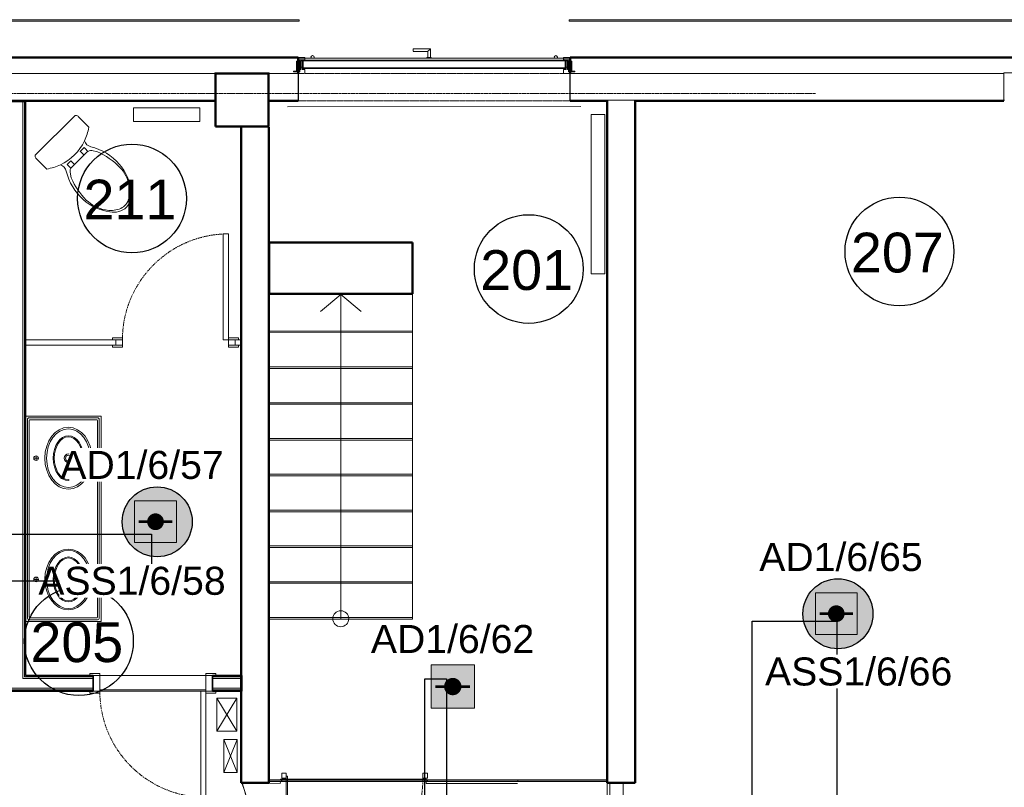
# Model space of a CAD drawing. Header units: millimetres. Extents: x -197461 to 862495, y -970068 to 63888.
# Tile 79 of 205: x -90476 to -83053, y -567337 to -561548. Entities that reach past the tile are written whole.
import ezdxf

# ---------------------------------------------------------------- set-up
doc = ezdxf.new("R2010")
doc.units = ezdxf.units.MM
for name, pattern in [('CENTER', [50.8, 31.75, -6.35, 6.35, -6.35]), ('Grid Line', [22.225, 12.7, -3.175, 3.175, -3.175]), ('Overhead', [3.96875, 2.38125, -1.5875])]:
    doc.linetypes.add(name, pattern=pattern)
doc.layers.get('0').update_dxf_attribs({"linetype": 'CONTINUOUS'})
for name, color, linetype, lineweight in [('A-AREA', 32, 'CONTINUOUS', 5), ('A-AREA-IDEN', 252, 'CONTINUOUS', 25), ('A-DETL-GENF', 92, 'CONTINUOUS', 5), ('A-DETL-MEDM', 33, 'CONTINUOUS', 25), ('A-DETL-THIN', 151, 'CONTINUOUS', 5), ('A-Door', 252, 'CONTINUOUS', 0), ('A-FLOR', 192, 'CONTINUOUS', 5), ('A-Glaz-Curt', 4, 'CONTINUOUS', 0), ('A-MASS', 70, 'CONTINUOUS', 5), ('A-Wall', 252, 'CONTINUOUS', 0), ('G-IMPT', 8, 'CONTINUOUS', 5), ('I-WALL', 2, 'CONTINUOUS', 18), ('M-EQPM', 50, 'CONTINUOUS', 5), ('M-HVAC-DUCT-ANNO', 70, 'CONTINUOUS', 5), ('P-SANR-FIXT', 253, 'CONTINUOUS', 5), ('S-Cols', 52, 'CONTINUOUS', 0), ('S-GRID', 1, 'CONTINUOUS', 9)]:
    doc.layers.add(name, color=color, linetype=linetype, lineweight=lineweight)
doc.layers.add('UAS', color=240, linetype='CONTINUOUS')
doc.styles.add('ARIAL', font='arialbd.ttf')
doc.styles.add('Arial_3', font='arial.ttf', dxfattribs={"height": 300})

# ---------------------------------------------------------------- blocks, each defined once
blk = doc.blocks.new('PBL_BIOR_pilndurvis - BIOR 1000 x 2100mm BIOR 1000 x 2100mm wc-4004859-Otrā stāva plāns uz atzīmes 3_400')
at = {"layer": 'A-Door'}
for p, q in [((-475, 60), (-475, 75)), ((-475, 75), (-400, 75)), ((-400, 75), (-400, 60)), ((400, 60), (400, 75)), ((400, 75), (475, 75)), ((475, 75), (475, 60)), ((-400, 60), (-450, 60)), ((-450, 60), (-400, 60)), ((-400, 60), (-400, -60)), ((450, 60), (400, 60)), ((400, -60), (400, 60)), ((400, 60), (450, 60)), ((-475, -75), (-475, -60)), ((-450, -60), (-400, -60)), ((-400, -60), (-450, -60)), ((-400, -60), (-400, -75)), ((360, -60), (360, -860)), ((400, -60), (360, -60)), ((400, -60), (400, -860)), ((400, -75), (400, -60)), ((400, -60), (450, -60)), ((450, -60), (400, -60)), ((475, -60), (475, -75)), ((-400, -75), (-475, -75)), ((475, -75), (400, -75)), ((400, -860), (360, -860))]:
    blk.add_line(p, q, dxfattribs=at)
at = {"layer": 'A-Door', "color": 250, "linetype": 'CENTER', "lineweight": 5}
blk.add_line((400, -60), (400, -860), dxfattribs=at)
blk.add_arc((400, -60), 800, 180, 270, dxfattribs=at)
blk = doc.blocks.new('PBL_BIOR_stiklotas_GEZE_02 - BIOR 1000 x 2100mm BIOR 1000 x 2100mm stiklojumā KĀPŅU TELPA-4009176-Otrā stāva plāns uz atzīmes 3_400')
at = {"layer": 'A-Door'}
for p, q in [((505, 5), (505, 1035)), ((515, 1035), (505, 1035)), ((515, 5), (515, 1035)), ((-515, 18), (-550, 18)), ((-550, 18), (-550, -18)), ((-515, -18), (-515, 18)), ((515, 5), (505, 5)), ((550, 18), (515, 18)), ((515, 18), (515, -18)), ((550, -18), (550, 18)), ((-550, -18), (-515, -18)), ((515, -18), (550, -18))]:
    blk.add_line(p, q, dxfattribs=at)
at = {"layer": 'A-Door', "color": 250, "linetype": 'CENTER', "lineweight": 5}
blk.add_line((515, 5), (515, 1035), dxfattribs=at)
blk.add_arc((515, 5), 1030, 90, 180, dxfattribs=at)
blk = doc.blocks.new('Toilet-Comfort_Height-Kohler-Cimarron-K_3589 - Not A Type - Load Type Catalog-1804652-Otrā stāva plāns uz atzīmes 3_400')
at = {"layer": 'P-SANR-FIXT'}
for p, q in [((211.9, 4.3), (-212, 4.3)), ((-223.8, -14.4), (-223.8, -130.8)), ((223.8, -130.8), (223.8, -15)), ((-89.9, -255.5), (-89.9, -214.7)), ((-89.9, -214.7), (-49.7, -214.7)), ((-49.7, -214.7), (-49.7, -253.8)), ((49.6, -214.7), (90, -214.7)), ((-116.1, -272), (-140, -309)), ((-80, -253.8), (80, -253.8)), ((116.1, -272), (140, -309))]:
    blk.add_line(p, q, dxfattribs=at)
for centre, radius, start, end in [((-196.8, -18.3), 27.3, 123.73949, 171.78272), ((196.8, -18.3), 27.3, 7.04362, 56.26051), ((0, 185.4), 387.4, 234.70308, 250.86242), ((0, 185.4), 387.4, 289.13758, 305.29692), ((-191.9, -209.7), 71.2, 329.10455, 24.19763), ((0, 183.9), 386, 250.78935, 289.21065), ((10066.3, -213.8), 10016.7, 180.0049, 180.22853), ((-7904.8, -229.1), 7994.8, 359.81155, 0.10344), ((191.9, -209.7), 71.2, 155.80237, 210.89545), ((234.8, -465.1), 426.1, 149.10455, 183.34437), ((-78.9, -301), 47.2, 91.42541, 142.11034), ((78.9, -301), 47.2, 37.88966, 88.57459), ((-234.8, -465.1), 426.1, 356.65563, 30.89545), ((387.8, -510.3), 564.9, 159.12366, 179.69192), ((-387.8, -510.3), 564.9, 0.30808, 20.87634), ((174.3, -468.6), 365.5, 183.34437, 218.1118), ((105.1, -500.6), 282.3, 181.34651, 214.74947), ((-174.3, -468.6), 365.5, 321.8882, 356.65563), ((-105.1, -500.6), 282.3, 325.25053, 358.65349), ((48.7, -539.7), 213.6, 214.74947, 243.15323), ((-48.7, -539.7), 213.6, 296.84677, 325.25053), ((0, -626), 132.2, 211.03884, 328.96116), ((-0.8, -637.6), 103.9, 243.15323, 270.46835), ((0.8, -637.6), 103.9, 269.53165, 296.84677)]:
    blk.add_arc(centre, radius, start, end, dxfattribs=at)
blk = doc.blocks.new('788507_788512_ventil compact cv22 h_ 500mm - wysokość 500mm-2257255-Otrā stāva plāns uz atzīmes 3_400')
at = {"layer": 'M-EQPM', "color": 252}
for p, q in [((0, 0), (1200, 0)), ((0, 0), (0, -102)), ((1200, 0), (1200, -102)), ((1200, -102), (0, -102))]:
    blk.add_line(p, q, dxfattribs=at)
blk = doc.blocks.new('788507_788512_ventil compact cv22 h_ 500mm - wysokość 500mm-2149061-Otrā stāva plāns uz atzīmes 3_400')
at = {"layer": 'M-EQPM', "color": 252}
for p, q in [((0, 0), (500, 0)), ((0, 0), (0, -102)), ((500, 0), (500, -102)), ((500, -102), (0, -102))]:
    blk.add_line(p, q, dxfattribs=at)
blk = doc.blocks.new('PBL_BIOR_pilndurvis - BIOR 1000 x 2100mm BIOR 1000 x 2100mm wc-4004868-Otrā stāva plāns uz atzīmes 3_400')
at = {"layer": 'A-Door'}
for p, q in [((360, 20), (360, 820)), ((400, 820), (360, 820)), ((400, 20), (400, 820)), ((-400, 35), (-475, 35)), ((-475, 35), (-475, 20)), ((-450, 20), (-400, 20)), ((-400, 20), (-450, 20)), ((-400, 20), (-400, 35)), ((-400, -20), (-400, 20)), ((400, 20), (360, 20)), ((475, 35), (400, 35)), ((400, 35), (400, 20)), ((400, 20), (450, 20)), ((450, 20), (400, 20)), ((400, 20), (400, -20)), ((475, 20), (475, 35)), ((-475, -20), (-475, -35)), ((-475, -35), (-400, -35)), ((-400, -20), (-450, -20)), ((-450, -20), (-400, -20)), ((-400, -35), (-400, -20)), ((450, -20), (400, -20)), ((400, -20), (400, -35)), ((400, -20), (450, -20)), ((400, -35), (475, -35)), ((475, -35), (475, -20))]:
    blk.add_line(p, q, dxfattribs=at)
at = {"layer": 'A-Door', "color": 250, "linetype": 'CENTER', "lineweight": 5}
blk.add_line((400, 20), (400, 820), dxfattribs=at)
blk.add_arc((400, 20), 800, 90, 180, dxfattribs=at)
blk = doc.blocks.new('Sink-Vanity_Top-Kohler-Ceramic_Impressions-Oval_K2898X - Biscuit-1822671-Otrā stāva plāns uz atzīmes 3_400')
at = {"layer": 'P-SANR-FIXT'}
for p, q in [((-774.7, 0), (-774.7, -568.325)), ((-761.6444, -541.0962), (-761.6444, -27.2288)), ((-747.4712, -13.0556), (747.4712, -13.0556)), ((-747.4712, -535.559), (-747.4712, -32.766)), ((-741.934, -27.2288), (741.934, -27.2288)), ((-457.2, -61.214), (-457.2, -96.266)), ((-457.2, -61.214), (-457.2, -96.266)), ((-457.2, -61.214), (-457.2, -96.266)), ((457.2, -61.214), (457.2, -96.266)), ((457.2, -61.214), (457.2, -96.266)), ((457.2, -61.214), (457.2, -96.266)), ((747.4712, -32.766), (747.4712, -535.559)), ((761.6444, -27.2288), (761.6444, -541.0962)), ((774.7, -568.325), (774.7, 0)), ((-474.726, -78.74), (-439.674, -78.74)), ((-474.726, -78.74), (-439.674, -78.74)), ((-474.726, -78.74), (-439.674, -78.74)), ((439.674, -78.74), (474.726, -78.74)), ((439.674, -78.74), (474.726, -78.74)), ((439.674, -78.74), (474.726, -78.74)), ((-774.7, -568.325), (774.7, -568.325)), ((747.4712, -555.2694), (-747.4712, -555.2694)), ((741.934, -541.0962), (-741.934, -541.0962))]:
    blk.add_line(p, q, dxfattribs=at)
for centre in [(-457.2, -322.2625), (457.2, -322.2625)]:
    blk.add_circle(centre, 31.75, dxfattribs=at)
for centre, radius, start, end in [((-747.4712, -27.2288), 14.1732, 90, 180), ((-741.934, -32.766), 5.5372, 90, 180), ((-457.2, -78.74), 17.526, 0, 180), ((457.2, -78.74), 17.526, 0, 180), ((741.934, -32.766), 5.5372, 0, 90), ((747.4712, -27.2288), 14.1732, 360, 90), ((-457.2, -78.74), 17.526, 180, 0), ((457.2, -78.74), 17.526, 180, 0), ((-457.2, -322.2625), 22.225, 0, 180), ((-457.2, -322.2625), 22.225, 180, 360), ((457.2, -322.2625), 22.225, 0, 180), ((457.2, -322.2625), 22.225, 180, 360), ((-747.4712, -541.0962), 14.1732, 180, 270), ((-741.934, -535.559), 5.5372, 180, 270), ((741.934, -535.559), 5.5372, 270, 0), ((747.4712, -541.0962), 14.1732, 270, 360)]:
    blk.add_arc(centre, radius, start, end, dxfattribs=at)
for centre, major_axis, ratio in [((-457.2, -322.2625), (228.7587, 0), 0.777238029), ((457.2, -322.2625), (233.2037, 0), 0.762423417), ((-457.2, -322.2625), (-220.1227, 0), 0.748305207), ((-457.2, -322.2625), (-169.3227, 0), 0.67279205), ((-457.2, -322.2625), (-161.7027, 0), 0.657372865), ((457.2, -322.2625), (-220.1227, 0), 0.748305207), ((457.2, -322.2625), (-169.3227, 0), 0.67279205), ((457.2, -322.2625), (-161.7027, 0), 0.657372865)]:
    blk.add_ellipse(centre, major_axis=major_axis, ratio=ratio, dxfattribs=at)
blk = doc.blocks.new('Door-Opening - 2050x9100-3382743-Otrā stāva plāns uz atzīmes 3_400')
at = {"layer": 'A-DETL-GENF', "linetype": 'Overhead'}
for p, q in [((1016.8, 102.5), (-1033.2, 102.5)), ((-1033.2, -102.5), (1016.8, -102.5))]:
    blk.add_line(p, q, dxfattribs=at)
at = {"layer": 'A-DETL-MEDM'}
for p, q in [((-1033.2, 102.5), (-1033.2, -102.5)), ((1016.8, -102.5), (1016.8, 102.5))]:
    blk.add_line(p, q, dxfattribs=at)
blk = doc.blocks.new('SchueCal_CurtainWall_3407749 - CurtainWall_3407749-3446966-Otrā stāva plāns uz atzīmes 3_400')
at = {"layer": 'A-Glaz-Curt', "lineweight": 18}
for p, q in [((-1025, 175), (-1025, 155)), ((-975, 175), (-1025, 175)), ((-1025, 155), (-975, 155)), ((-976.5, 164.9), (-1023.5, 164.9)), ((-1023.5, 164.9), (-1023.5, 155)), ((-1023.5, 155), (-976.5, 155)), ((-995, 149.7), (-1005, 149.7)), ((-1005, 149.7), (-1005, 101)), ((-995, 101), (-995, 149.7)), ((-988, 150), (-988, 98)), ((988, 150), (-988, 150)), ((-976.5, 155), (-976.5, 164.9)), ((-975, 155), (-975, 175)), ((975, 175), (975, 155)), ((1025, 175), (975, 175)), ((975, 155), (1025, 155)), ((1023.5, 164.9), (976.5, 164.9)), ((976.5, 164.9), (976.5, 155)), ((976.5, 155), (1023.5, 155)), ((988, 98), (988, 150)), ((1005, 149.7), (995, 149.7)), ((995, 149.7), (995, 101)), ((1005, 101), (1005, 149.7)), ((1023.5, 155), (1023.5, 164.9)), ((1025, 155), (1025, 175)), ((-1012, 146), (-1037, 146)), ((-1037, 146), (-1037, 72)), ((-1025, 91), (-1025, 83)), ((-1012.6, 91), (-1025, 91)), ((-1005, 85), (-1025, 85)), ((-1025, 85), (-1025, 53.9)), ((-1025, 83), (-1012.6, 83)), ((-1012.6, 83), (-1012.6, 91)), ((-1012, 66), (-1012, 146)), ((-995, 101), (-1005, 101)), ((-1005, 101), (-1005, 85)), ((-1005, 101), (-995, 101)), ((-995, 85), (-995, 101)), ((-975, 85), (-995, 85)), ((-988, 98), (988, 98)), ((-975, 53.9), (-975, 85)), ((995, 85), (975, 85)), ((975, 85), (975, 53.9)), ((1005, 101), (995, 101)), ((995, 101), (995, 85)), ((995, 101), (1005, 101)), ((1005, 85), (1005, 101)), ((1025, 85), (1005, 85)), ((1037, 146), (1012, 146)), ((1012, 146), (1012, 66)), ((1025, 91), (1012.6, 91)), ((1012.6, 91), (1012.6, 83)), ((1012.6, 83), (1025, 83)), ((1025, 83), (1025, 91)), ((1025, 53.9), (1025, 85)), ((1037, 72), (1037, 146)), ((-1037, 72), (-1060, 72)), ((-1060, 72), (-1060, 66)), ((-1060, 66), (-1012, 66)), ((1012, 66), (1060, 66)), ((1060, 72), (1037, 72)), ((1060, 66), (1060, 72))]:
    blk.add_line(p, q, dxfattribs=at)
at = {"layer": 'G-IMPT'}
for p, q in [((-28.5, 241), (-159.5, 241)), ((-159.5, 239.7), (-159.5, 231)), ((-159.5, 231), (-159.5, 222.3)), ((-28.5, 174), (-28.5, 241)), ((-1023.5, 155), (-976.5, 155)), ((-995, 149.7), (-990, 149.7)), ((-990, 101), (-990, 149.7)), ((-990, 149.7), (-988, 149.7)), ((-987, 150.1), (987, 150.1)), ((-974.5, 155), (-974.5, 170)), ((-974.5, 170), (974.5, 170)), ((974.5, 155), (-974.5, 155)), ((-969, 155), (-969, 150.1)), ((-969, 150.1), (-969, 155)), ((-159.5, 221), (-48.5, 221)), ((-54.8, 170), (-54.8, 174)), ((-22.3, 174), (-54.8, 174)), ((-54.8, 174), (-54.8, 170)), ((-48.5, 221), (-48.5, 174)), ((-22.3, 170), (-22.3, 174)), ((-22.3, 170), (-22.3, 174)), ((969, 150.1), (969, 155)), ((969, 150.1), (969, 155)), ((974.5, 170), (974.5, 155)), ((976.5, 155), (1023.5, 155)), ((988, 149.7), (990, 149.7)), ((990, 149.7), (995, 149.7)), ((990, 101), (990, 149.7)), ((-995, 101), (-990, 101)), ((-995, 101), (-990, 101)), ((-995, 98), (-990, 98)), ((-995, 98), (-990, 98)), ((-995, 98), (-990, 98)), ((-990, 95), (-994.9, 95)), ((-994.9, 95), (-994.9, 85)), ((-990, 91), (-990, 101)), ((-990, 101), (-988, 101)), ((-990, 101), (-988, 101)), ((-990, 85), (-990, 91)), ((-990, 91), (990, 91)), ((988, 101), (990, 101)), ((988, 101), (990, 101)), ((990, 101), (995, 101)), ((990, 101), (995, 101)), ((990, 101), (990, 91)), ((990, 98), (995, 98)), ((990, 98), (995, 98)), ((990, 98), (995, 98)), ((994.9, 95), (990, 95)), ((990, 91), (990, 85)), ((994.9, 85), (994.9, 95))]:
    blk.add_line(p, q, dxfattribs=at)
at = {"layer": 'G-IMPT', "flags": 128}
for points in [[(-48.5, 221), (-45.6, 223.9), (-38.5, 231)], [(-38.5, 231), (-45.6, 223.9), (-48.5, 221)], [(-28.5, 241), (-31.4, 238.1), (-38.5, 231)], [(-38.5, 231), (-31.4, 238.1), (-28.5, 241)]]:
    blk.add_lwpolyline(points, dxfattribs=at)
at = {"layer": 'G-IMPT'}
for centre, start, end in [((-917, 177.3), 360, 180), ((-917, 177.3), 180, 218.7141), ((-917, 177.3), 321.2859, 0), ((917, 177.3), 360, 180), ((917, 177.3), 180, 218.7141), ((917, 177.3), 321.2859, 360)]:
    blk.add_arc(centre, 12, start, end, dxfattribs=at)
blk = doc.blocks.new('SchueCal_CurtainWall_3407749 - Type 1-3526108-Otrā stāva plāns uz atzīmes 3_400')
blk.add_blockref('SchueCal_CurtainWall_3407749 - CurtainWall_3407749-3446966-Otrā stāva plāns uz atzīmes 3_400', (0, 0))
blk = doc.blocks.new('System Panel - pbl - bior - geze starpsienas HG stiklojums-3627019-Otrā stāva plāns uz atzīmes 3_400')
at = {"layer": 'A-Glaz-Curt', "lineweight": 18}
for p, q in [((522.5, 55), (-522.5, 55)), ((-522.5, 55), (-522.5, -45)), ((522.5, -45), (522.5, 55)), ((-522.5, -45), (522.5, -45))]:
    blk.add_line(p, q, dxfattribs=at)
blk = doc.blocks.new('System Panel - pbl - bior - geze starpsienas stiklojums-3996883-Otrā stāva plāns uz atzīmes 3_400')
at = {"layer": 'A-Glaz-Curt', "lineweight": 18}
for p, q in [((339.7, 10), (-339.7, 10)), ((-339.7, 10), (-339.7, 0)), ((-339.7, 0), (339.7, 0)), ((339.7, 0), (339.7, 10))]:
    blk.add_line(p, q, dxfattribs=at)
blk = doc.blocks.new('System Panel - pbl - bior - geze starpsienas stiklojums-3996880-Otrā stāva plāns uz atzīmes 3_400')
at = {"layer": 'A-Glaz-Curt'}
h = blk.add_hatch(dxfattribs=at)
h.set_pattern_fill('FP_3', color=151, style=0, pattern_type=2)
h.set_pattern_definition([(270, (-0.3, 5), (1100, 7e-14), [])])
h.paths.add_polyline_path([(-550, 10), (-550, 0), (-540.7, 0), (-540.7, 10)], flags=0)
at = {"layer": 'A-Glaz-Curt', "color": 255}
for p, q in [((-550, 10), (-550, 0)), ((-550, 10), (549.3, 10)), ((549.3, 0), (-550, 0)), ((549.3, 10), (549.3, 0))]:
    blk.add_line(p, q, dxfattribs=at)
at = {"layer": 'A-Glaz-Curt', "lineweight": 18}
for p, q in [((550, 10), (549.3, 10)), ((549.3, 10), (549.3, 0)), ((549.3, 0), (550, 0)), ((550, 0), (550, 10))]:
    blk.add_line(p, q, dxfattribs=at)
blk = doc.blocks.new('System Panel - pbl - bior - geze starpsienas stiklojums-3996881-Otrā stāva plāns uz atzīmes 3_400')
at = {"layer": 'A-Glaz-Curt', "lineweight": 18}
for p, q in [((50, 10), (-50, 10)), ((-50, 10), (-50, 0)), ((-50, 0), (50, 0)), ((50, 0), (50, 10))]:
    blk.add_line(p, q, dxfattribs=at)
blk = doc.blocks.new('System Panel - pbl - bior - geze starpsienas stiklojums-3996882-Otrā stāva plāns uz atzīmes 3_400')
at = {"layer": 'A-Glaz-Curt', "lineweight": 18}
for p, q in [((339.7, 10), (-340.3, 10)), ((-340.3, 10), (-340.3, 0)), ((-340.3, 0), (339.7, 0)), ((339.7, 0), (339.7, 10))]:
    blk.add_line(p, q, dxfattribs=at)
blk = doc.blocks.new('PBL_telpnu_numeracija_0001 - PBL telpas NUMERĀCIJA-1342367-Otrā stāva plāns uz atzīmes 3_400')
at = {"layer": 'A-AREA-IDEN'}
blk.add_circle((0.034, 0.024), 2.733, dxfattribs=at)
blk = doc.blocks.new('AD-proj')
at = {"lineweight": 5}
blk.add_lwpolyline([(-250, -250), (250, -250), (250, 250), (-250, 250)], close=True, dxfattribs=at)
at = {"const_width": 30}
blk.add_lwpolyline([(-200, 0), (200, 0)], dxfattribs=at)
at = {"const_width": 100}
blk.add_lwpolyline([(-50, 0, 1), (50, 0, 1)], format="xyb", close=True, dxfattribs=at)

msp = doc.modelspace()

# ---------------------------------------------------------------- hatches: boundary and pattern name
at = {"layer": 'A-Wall', "true_color": 0x636466}
for points in [[(-89413.3058, -562159.39191), (-89005.96639, -562159.39191), (-89005.96639, -562154.39191), (-94595.96639, -562154.39191), (-94595.96639, -562159.39191), (-89617.53927, -562159.39191)], [(-86041.65455, -567304.37791), (-86041.65455, -562159.39191), (-86046.65455, -562159.39191), (-86046.12589, -567304.37791), (-86044.07673, -567304.37791)], [(-85841.42675, -567304.37791), (-85836.65455, -567304.37791), (-85836.65455, -562159.39191), (-85841.65455, -562159.39191), (-85841.65455, -567304.37791)], [(-88801.65455, -567304.39191), (-88801.65455, -562359.39191), (-88806.65455, -562359.39191), (-88806.65455, -567304.39191), (-88802.36507, -567304.39191)], [(-88600.84766, -567304.39191), (-88596.65455, -567304.39191), (-88596.65455, -562359.39191), (-88601.65455, -562359.39191), (-88601.43572, -567304.39191)]]:
    msp.add_hatch(color=251, dxfattribs=at).paths.add_polyline_path(points, flags=0)
h = msp.add_hatch(color=251, dxfattribs=at)
h.paths.add_polyline_path([(-85841.65455, -562159.39191), (-83055.96639, -562159.39191), (-83055.96639, -562154.39191), (-85841.65455, -562154.39191)], flags=0)
h.paths.add_polyline_path([(-86326.04046, -562159.39191), (-86041.65455, -562159.39191), (-86041.65539, -562154.39274), (-86326.04046, -562154.39191)], flags=0)
h.paths.add_polyline_path([(-88595.96639, -562159.39191), (-88376.04046, -562159.39191), (-88376.04046, -562154.39191), (-88595.96639, -562154.39191)], flags=0)
at = {"layer": 'UAS', "lineweight": 50, "true_color": 0xc7c8ca}
h = msp.add_hatch(color=9, dxfattribs=at)
h.dxf.hatch_style = 1
h.paths.add_polyline_path([(-89420.32934, -565334.48778, -1), (-89483.41628, -565334.48778, -1)], flags=0)
h.paths.add_polyline_path([(-89609.59014, -565176.77045), (-89609.59014, -565492.20511), (-89294.15548, -565492.20511), (-89294.15548, -565176.77045)], flags=16)
h.paths.add_polyline_path([(-89175.29164, -565335.20496, 1), (-89703.33895, -565335.20496, 1)])
h.paths.add_polyline_path([(-89294.15548, -565492.20511), (-89609.59014, -565492.20511), (-89609.59014, -565176.77045), (-89294.15548, -565176.77045)], flags=16)
h = msp.add_hatch(color=9, dxfattribs=at)
h.dxf.hatch_style = 1
h.paths.add_polyline_path([(-84288.62894, -566027.88475, -1), (-84351.71587, -566027.88475, -1)], flags=0)
h.paths.add_polyline_path([(-84477.88974, -565870.16742), (-84477.88974, -566185.60208), (-84162.45507, -566185.60208), (-84162.45507, -565870.16742)], flags=16)
h.paths.add_polyline_path([(-84043.59123, -566028.60193, 1), (-84571.63854, -566028.60193, 1)])
h.paths.add_polyline_path([(-84162.45507, -566185.60208), (-84477.88974, -566185.60208), (-84477.88974, -565870.16742), (-84162.45507, -565870.16742)], flags=16)
at = {"layer": 'UAS', "lineweight": 50, "true_color": 0xffffff}
h = msp.add_hatch(color=7, dxfattribs=at)
h.dxf.hatch_style = 1
h.paths.add_polyline_path([(-87244.12073, -566577.40232), (-87178.64979, -566577.40232, 1)], flags=16)
h.paths.add_polyline_path([(-87047.70791, -566741.07967), (-87047.70791, -566413.72497), (-87375.06261, -566413.72497), (-87375.06261, -566741.07967)])

# ---------------------------------------------------------------- linework, layer by layer
at = {"color": 251, "lineweight": 5, "true_color": 0x636466}
for p, q in [((-88595.80244, -563621.59112), (-88595.79335, -563894.72667)), ((-87515.79335, -563894.69071), (-87515.80244, -563621.55517)), ((-88595.79335, -563894.72667), (-88595.79327, -563896.98882)), ((-88595.79327, -563896.98882), (-87515.79327, -563896.95286)), ((-88595.79327, -563896.98882), (-88595.79322, -563898.48223)), ((-88595.79322, -563898.48223), (-88595.79293, -563907.19881)), ((-88595.79293, -563907.19881), (-88595.79288, -563908.69222)), ((-88595.79288, -563908.69222), (-87515.79288, -563908.65627)), ((-88595.79288, -563908.69222), (-88595.78436, -564164.72666)), ((-87515.79327, -563896.95286), (-87515.79335, -563894.69071)), ((-87515.79322, -563898.44628), (-87515.79327, -563896.95286)), ((-87515.79293, -563907.16286), (-87515.79322, -563898.44628)), ((-87515.79288, -563908.65627), (-87515.79293, -563907.16286)), ((-87515.78436, -564164.69071), (-87515.79288, -563908.65627)), ((-88595.78436, -564164.72666), (-88595.78428, -564166.98882)), ((-88595.78428, -564166.98882), (-87515.78429, -564166.95286)), ((-88595.78428, -564166.98882), (-88595.78424, -564168.48223)), ((-88595.78424, -564168.48223), (-88595.78394, -564177.19881)), ((-88595.78394, -564177.19881), (-88595.7839, -564178.69222)), ((-88595.7839, -564178.69222), (-87515.7839, -564178.65627)), ((-88595.7839, -564178.69222), (-88595.77537, -564434.72666)), ((-87515.78429, -564166.95286), (-87515.78436, -564164.69071)), ((-87515.78424, -564168.44628), (-87515.78429, -564166.95286)), ((-87515.78395, -564177.16286), (-87515.78424, -564168.44628)), ((-87515.7839, -564178.65627), (-87515.78395, -564177.16286)), ((-87515.77537, -564434.69071), (-87515.7839, -564178.65627)), ((-88595.77537, -564434.72666), (-88595.7753, -564436.98882)), ((-88595.7753, -564436.98882), (-87515.7753, -564436.95286)), ((-88595.7753, -564436.98882), (-88595.77525, -564438.48223)), ((-88595.77525, -564438.48223), (-88595.77496, -564447.19881)), ((-88595.77496, -564447.19881), (-88595.77491, -564448.69222)), ((-88595.77491, -564448.69222), (-87515.77491, -564448.65627)), ((-88595.77491, -564448.69222), (-88595.76638, -564704.72666)), ((-87515.7753, -564436.95286), (-87515.77537, -564434.69071)), ((-87515.77525, -564438.44628), (-87515.7753, -564436.95286)), ((-87515.77496, -564447.16286), (-87515.77525, -564438.44628)), ((-87515.77491, -564448.65627), (-87515.77496, -564447.16286)), ((-87515.76638, -564704.69071), (-87515.77491, -564448.65627)), ((-88595.76638, -564704.72666), (-88595.76631, -564706.98882)), ((-88595.76631, -564706.98882), (-87515.76631, -564706.95286)), ((-88595.76631, -564706.98882), (-88595.76626, -564708.48223)), ((-88595.76626, -564708.48223), (-88595.76597, -564717.19881)), ((-88595.76597, -564717.19881), (-88595.76592, -564718.69222)), ((-88595.76592, -564718.69222), (-87515.76592, -564718.65627)), ((-88595.76592, -564718.69222), (-88595.75739, -564974.72666)), ((-87515.76631, -564706.95286), (-87515.76638, -564704.69071)), ((-87515.76626, -564708.44628), (-87515.76631, -564706.95286)), ((-87515.76597, -564717.16286), (-87515.76626, -564708.44628)), ((-87515.76592, -564718.65627), (-87515.76597, -564717.16286)), ((-87515.75739, -564974.69071), (-87515.76592, -564718.65627)), ((-88595.75739, -564974.72666), (-88595.75732, -564976.98882)), ((-88595.75732, -564976.98882), (-87515.75732, -564976.95286)), ((-88595.75732, -564976.98882), (-88595.75727, -564978.48223)), ((-88595.75727, -564978.48223), (-88595.75698, -564987.19881)), ((-88595.75698, -564987.19881), (-88595.75693, -564988.69222)), ((-88595.75693, -564988.69222), (-87515.75693, -564988.65627)), ((-88595.75693, -564988.69222), (-88595.7484, -565244.72666)), ((-87515.75732, -564976.95286), (-87515.75739, -564974.69071)), ((-87515.75727, -564978.44627), (-87515.75732, -564976.95286)), ((-87515.75698, -564987.16286), (-87515.75727, -564978.44627)), ((-87515.75693, -564988.65627), (-87515.75698, -564987.16286)), ((-87515.74841, -565244.69071), (-87515.75693, -564988.65627)), ((-88595.7484, -565244.72666), (-88595.74833, -565246.98882)), ((-88595.74833, -565246.98882), (-87515.74833, -565246.95286)), ((-88595.74833, -565246.98882), (-88595.74828, -565248.48223)), ((-88595.74828, -565248.48223), (-88595.74799, -565257.19881)), ((-88595.74799, -565257.19881), (-88595.74794, -565258.69222)), ((-88595.74794, -565258.69222), (-87515.74794, -565258.65627)), ((-88595.74794, -565258.69222), (-88595.73942, -565514.72666)), ((-87515.74833, -565246.95286), (-87515.74841, -565244.69071)), ((-87515.74828, -565248.44627), (-87515.74833, -565246.95286)), ((-87515.74799, -565257.16286), (-87515.74828, -565248.44627)), ((-87515.74794, -565258.65627), (-87515.74799, -565257.16286)), ((-87515.73942, -565514.69071), (-87515.74794, -565258.65627)), ((-88595.73942, -565514.72666), (-88595.73934, -565516.98882)), ((-88595.73934, -565516.98882), (-87515.73934, -565516.95286)), ((-88595.73934, -565516.98882), (-88595.73929, -565518.48223)), ((-88595.73929, -565518.48223), (-88595.739, -565527.19881)), ((-87515.73934, -565516.95286), (-87515.73942, -565514.69071)), ((-87515.73929, -565518.44627), (-87515.73934, -565516.95286)), ((-87515.739, -565527.16286), (-87515.73929, -565518.44627)), ((-88595.739, -565527.19881), (-88595.73895, -565528.69222)), ((-88595.73895, -565528.69222), (-87515.73895, -565528.65627)), ((-88595.73895, -565528.69222), (-88595.73043, -565784.72666)), ((-87515.73895, -565528.65627), (-87515.739, -565527.16286)), ((-87515.73043, -565784.69071), (-87515.73895, -565528.65627)), ((-88595.73043, -565784.72666), (-88595.73035, -565786.98882)), ((-88595.73035, -565786.98882), (-87515.73035, -565786.95286)), ((-88595.73035, -565786.98882), (-88595.7303, -565788.48223)), ((-88595.7303, -565788.48223), (-88595.73001, -565797.19881)), ((-88595.73001, -565797.19881), (-88595.72996, -565798.69222)), ((-88595.72996, -565798.69222), (-87515.72996, -565798.65627)), ((-88595.72996, -565798.69222), (-88595.72144, -566054.7243)), ((-87515.73035, -565786.95286), (-87515.73043, -565784.69071)), ((-87515.7303, -565788.44627), (-87515.73035, -565786.95286)), ((-87515.73001, -565797.16286), (-87515.7303, -565788.44627)), ((-87515.72996, -565798.65627), (-87515.73001, -565797.16286)), ((-87515.72144, -566054.68835), (-87515.72996, -565798.65627)), ((-88595.72144, -566054.7243), (-88595.72136, -566056.99338)), ((-88595.72136, -566056.99338), (-87515.72136, -566056.95742)), ((-88595.72136, -566056.99338), (-88595.72131, -566058.48824)), ((-88595.72131, -566058.48824), (-88595.72102, -566067.16387)), ((-88595.72102, -566067.16387), (-88595.72097, -566068.65873)), ((-88595.72097, -566068.65873), (-87515.72098, -566068.62277)), ((-87515.72136, -566056.95742), (-87515.72144, -566054.68835)), ((-87515.72131, -566058.45228), (-87515.72136, -566056.95742)), ((-87515.72102, -566067.12791), (-87515.72131, -566058.45228)), ((-87515.72098, -566068.62277), (-87515.72102, -566067.12791))]:
    msp.add_line(p, q, dxfattribs=at)
at = {"layer": 'A-AREA', "color": 251, "true_color": 0x636466}
msp.add_line((-88456.06347, -562204.39191), (-86246.05725, -562204.31943), dxfattribs=at)
at = {"layer": 'A-DETL-THIN', "color": 251, "true_color": 0x636466}
for p, q in [((-88055.72097, -563620.39744), (-88208.92986, -563748.95496)), ((-88055.72097, -563620.39744), (-87902.51209, -563748.95496)), ((-88055.72097, -566068.64075), (-88055.72097, -563620.39744))]:
    msp.add_line(p, q, dxfattribs=at)
msp.add_circle((-88055.72097, -566065.91712), 60, dxfattribs=at)
at = {"layer": 'A-FLOR', "color": 251, "true_color": 0x636466}
for p, q in [((-90440.96639, -562159.39191), (-90440.96639, -562164.39191)), ((-90430.96639, -562159.39191), (-90430.96639, -562164.39191)), ((-89000.96639, -562154.39191), (-89005.96639, -562154.39191)), ((-88595.96639, -562154.39191), (-88600.96639, -562154.39191)), ((-83050.96639, -562154.39191), (-83055.96639, -562154.39191)), ((-88801.65455, -562359.39191), (-88801.65455, -562354.39191)), ((-88602.726, -562354.39191), (-88602.72356, -562359.39191)), ((-89071.65455, -566602.92712), (-89871.65455, -566602.92712)), ((-88596.65455, -567279.96405), (-86046.65455, -567278.84919)), ((-88511.00775, -567294.4059), (-88511.26539, -567309.39191)), ((-88510.66731, -567274.60392), (-88510.83583, -567284.4059)), ((-87410.96639, -567274.56721), (-88510.66731, -567274.60392)), ((-87410.96639, -567309.39191), (-87410.96639, -567274.56721)), ((-88511.26539, -567309.39191), (-88800.25877, -567304.42345)), ((-88601.65455, -567304.39191), (-88601.65455, -567307.83791)), ((-86723.81694, -567309.39191), (-87410.96639, -567309.39191)), ((-86046.12839, -569384.21405), (-86046.65078, -567304.37791)), ((-86046.12589, -567309.35021), (-86046.12392, -567304.37791)), ((-86026.12589, -567309.35816), (-86046.12589, -567309.35021))]:
    msp.add_line(p, q, dxfattribs=at)
at = {"layer": 'A-FLOR', "color": 251, "lineweight": 50, "true_color": 0x636466}
for p, q in [((-87515.81555, -563227.74057), (-88595.81555, -563227.77652)), ((-88595.81555, -563227.77652), (-88595.80261, -563616.54943)), ((-87515.80261, -563616.51347), (-87515.81555, -563227.74057)), ((-88595.80261, -563616.54943), (-87515.80261, -563616.51347))]:
    msp.add_line(p, q, dxfattribs=at)
at = {"layer": 'A-FLOR', "color": 251, "true_color": 0x636466}
for points in [[(-88800.25877, -567304.42345), (-88698.48512, -567603.65778), (-88662.21167, -567920.31393), (-88691.43841, -568254.39191)], [(-88691.43841, -568254.39191), (-88662.21905, -567920.41309), (-88698.01351, -567603.72646), (-88798.8218, -567304.33203)]]:
    msp.add_open_spline(points, degree=3, dxfattribs=at)
at = {"layer": 'A-MASS', "color": 251, "lineweight": 18, "true_color": 0x636466}
for p, q in [((-88368.06365, -561548.41289), (-95258.96655, -561548.41289)), ((-95258.96655, -561558.41289), (-88368.06365, -561558.41289)), ((-88368.06365, -561558.41289), (-88368.06365, -561548.41289)), ((-86334.06316, -561548.41289), (-86334.06316, -561558.41289)), ((-82267.75973, -561548.41289), (-86334.06316, -561548.41289)), ((-86334.06316, -561558.41289), (-82267.75973, -561558.41289)), ((-87515.80261, -563616.51347), (-88595.80261, -563616.54943)), ((-88595.80261, -563616.54943), (-88595.80244, -563621.59112)), ((-88595.80244, -563621.59112), (-87515.80244, -563621.55517)), ((-87515.80244, -563621.55517), (-87515.80261, -563616.51347))]:
    msp.add_line(p, q, dxfattribs=at)
at = {"layer": 'A-Wall', "color": 251, "lineweight": 50, "true_color": 0x636466}
for p, q in [((-88376.05629, -561833.39191), (-95250.96639, -561833.39191)), ((-88376.05629, -561954.39191), (-88376.05629, -561833.39191)), ((-82529.96639, -561833.39191), (-86326.03328, -561833.39191)), ((-86326.03328, -561833.39191), (-86326.03328, -561954.39191)), ((-94595.96639, -562159.39191), (-89005.96639, -562159.39191)), ((-88595.96639, -562159.39191), (-88376.04046, -562159.39191)), ((-86326.04046, -562159.39191), (-86046.65455, -562159.39191)), ((-86046.65455, -562159.39191), (-86046.65455, -567304.37791)), ((-85836.65455, -567304.37791), (-85836.65455, -562159.39191)), ((-85836.65455, -562159.39191), (-83055.96639, -562159.39191)), ((-88806.65455, -562359.39191), (-88806.65455, -567304.39191)), ((-88596.65455, -567304.39191), (-88596.65455, -562359.39191)), ((-88806.65455, -567304.39191), (-88596.65455, -567304.39191)), ((-86046.65455, -567304.37791), (-85836.65455, -567304.37791))]:
    msp.add_line(p, q, dxfattribs=at)
at = {"layer": 'A-Wall', "color": 251, "lineweight": 5, "true_color": 0x636466}
for p, q in [((-88376.05629, -561834.39191), (-95250.96639, -561834.39191)), ((-82529.96639, -561834.39191), (-86326.03328, -561834.39191)), ((-89005.96639, -561954.39191), (-94595.96639, -561954.39191)), ((-94595.96639, -561954.39191), (-89005.96639, -561954.39191)), ((-89005.96639, -562159.39191), (-89005.96639, -561954.39191)), ((-88376.04046, -561954.39191), (-88595.96639, -561954.39191)), ((-88595.96639, -561954.39191), (-88595.96639, -562159.39191)), ((-88595.96639, -561954.39191), (-88376.05629, -561954.39191)), ((-83055.96639, -561954.39191), (-86326.04046, -561954.39191)), ((-86326.03328, -561954.39191), (-83055.96639, -561954.39191)), ((-83055.96639, -562159.39191), (-83055.96639, -561954.39191)), ((-89005.96639, -562154.39191), (-94595.96639, -562154.39191)), ((-90453.46639, -562164.39191), (-90453.46639, -566515.42712)), ((-90440.96639, -562164.39191), (-90440.96639, -566502.92712)), ((-88376.04046, -562154.39191), (-88595.96639, -562154.39191)), ((-83055.96639, -562154.39191), (-86326.04046, -562154.39191)), ((-86041.65455, -562154.39191), (-86041.65455, -567304.37791)), ((-85841.65455, -562154.39191), (-85841.65455, -567304.37791)), ((-88801.65455, -562359.39191), (-88801.65455, -567304.39191)), ((-88601.65455, -562359.39191), (-88601.65455, -567304.39191)), ((-89921.65455, -566515.42712), (-90453.46639, -566515.42712)), ((-89921.65455, -566502.92712), (-90440.96639, -566502.92712)), ((-88801.65455, -566502.92712), (-89021.65455, -566502.92712)), ((-88801.65455, -566515.42712), (-89021.65455, -566515.42712)), ((-89921.65455, -566590.42712), (-91200.96639, -566590.42712)), ((-89921.65455, -566602.92712), (-91200.96639, -566602.92712)), ((-88801.65455, -566590.42712), (-89021.65455, -566590.42712)), ((-88801.65455, -566602.92712), (-89021.65455, -566602.92712))]:
    msp.add_line(p, q, dxfattribs=at)
at = {"layer": 'A-Wall', "color": 251, "true_color": 0x636466}
for p, q in [((-89005.96639, -561954.39191), (-89005.96639, -561949.39191)), ((-89005.96639, -561949.39191), (-88595.96639, -561949.39191)), ((-88595.96639, -561949.39191), (-88595.96639, -561954.39191)), ((-83055.96639, -561954.39191), (-83055.96639, -561949.39191)), ((-83055.96639, -561949.39191), (-82645.96639, -561949.39191)), ((-88596.65455, -562359.39191), (-88806.65455, -562359.39191))]:
    msp.add_line(p, q, dxfattribs=at)
at = {"layer": 'I-WALL', "color": 251, "lineweight": 35, "true_color": 0x636466}
for p, q in [((-90430.96639, -562164.39191), (-90550.96639, -562164.39191)), ((-90430.96639, -566492.92712), (-90430.96639, -562164.39191)), ((-89921.65455, -566492.92712), (-90430.96639, -566492.92712)), ((-89921.65455, -566612.92712), (-89921.65455, -566492.92712)), ((-88801.65455, -566492.92712), (-89021.65455, -566492.92712)), ((-89021.65455, -566492.92712), (-89021.65455, -566612.92712)), ((-88801.65455, -566612.92712), (-88801.65455, -566492.92712)), ((-91200.96639, -566612.92712), (-89921.65455, -566612.92712)), ((-89021.65455, -566612.92712), (-88801.65455, -566612.92712))]:
    msp.add_line(p, q, dxfattribs=at)
at = {"layer": 'I-WALL', "color": 251, "true_color": 0x636466}
for p, q in [((-89751.65455, -563963.52712), (-90432.63047, -563963.52712)), ((-90432.63047, -563963.52712), (-90432.63047, -564003.52712)), ((-90432.63047, -564003.52712), (-89751.65455, -564003.52712)), ((-89751.65455, -564003.52712), (-89751.65455, -563963.52712)), ((-88801.65455, -563963.52712), (-88851.65455, -563963.52712)), ((-88851.65455, -563963.52712), (-88851.65455, -564003.52712)), ((-88851.65455, -564003.52712), (-88801.65455, -564003.52712)), ((-88801.65455, -564003.52712), (-88801.65455, -563963.52712))]:
    msp.add_line(p, q, dxfattribs=at)
at = {"layer": 'I-WALL', "color": 251, "lineweight": 5, "true_color": 0x636466}
for p, q in [((-89871.65455, -566492.92712), (-89071.65455, -566492.92712)), ((-89071.65455, -566612.92712), (-89871.65455, -566612.92712))]:
    msp.add_line(p, q, dxfattribs=at)
at = {"layer": 'M-HVAC-DUCT-ANNO', "color": 251, "true_color": 0x636466}
for p, q in [((-88839.40527, -566664.47331), (-88989.40492, -566664.79964)), ((-88838.86139, -566914.47272), (-88989.40492, -566664.79964)), ((-88989.40492, -566664.79964), (-88988.86104, -566914.79905)), ((-88839.40527, -566664.47331), (-88988.86104, -566914.79905)), ((-88838.86139, -566914.47272), (-88839.40527, -566664.47331)), ((-88988.86104, -566914.79905), (-88838.86139, -566914.47272)), ((-88936.99195, -567225.44972), (-88936.54501, -566975.45012)), ((-88836.54517, -566975.62889), (-88936.99195, -567225.44972)), ((-88836.99211, -567225.62849), (-88936.54501, -566975.45012)), ((-88936.54501, -566975.45012), (-88836.54517, -566975.62889)), ((-88836.54517, -566975.62889), (-88836.99211, -567225.62849)), ((-88836.99211, -567225.62849), (-88936.99195, -567225.44972))]:
    msp.add_line(p, q, dxfattribs=at)
at = {"layer": 'S-Cols', "color": 251, "lineweight": 50, "true_color": 0x636466}
for p, q in [((-89000.96639, -561954.39191), (-89000.96639, -562354.39191)), ((-88600.96639, -561954.39191), (-89000.96639, -561954.39191)), ((-88600.96639, -562354.39191), (-88600.96639, -561954.39191)), ((-89000.96639, -562354.39191), (-88600.96639, -562354.39191))]:
    msp.add_line(p, q, dxfattribs=at)
at = {"layer": 'S-GRID', "color": 251, "linetype": 'Grid Line', "true_color": 0x636466}
msp.add_line((-84476.21451, -562104.39191), (-124800.96639, -562104.39191), dxfattribs=at)
at = {"layer": 'UAS', "color": 1}
for points in [[(-101939.62307, -565427.33639), (-89482.10232, -565427.33639), (-89482.10232, -565782.22635), (-91169.00269, -565782.22635)], [(-91169.00269, -569485.08132), (-87422.16981, -569485.08132), (-87422.16981, -566519.62645), (-87259.53186, -566519.62645), (-87259.53186, -567500.51795), (-86289.61019, -567500.51795), (-84954.97562, -567500.51795), (-84954.97562, -566084.29587), (-84315.15628, -566084.29587), (-84315.15628, -570757.91772), (-85617.52998, -570757.91772), (-85798.26704, -570681.53808)]]:
    msp.add_lwpolyline(points, dxfattribs=at)
at = {"layer": 'UAS', "color": 1, "lineweight": 30}
for centre in [(-89439.31529, -565335.20496), (-84307.61488, -566028.60193)]:
    msp.add_circle(centre, 264.02365, dxfattribs=at)

# ---------------------------------------------------------------- block references
at = {"layer": 'A-AREA-IDEN', "color": 251, "true_color": 0x636466, "xscale": 149.9999999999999, "yscale": 149.9999999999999, "zscale": 149.9999999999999}
for p in [(-89634.68359, -562900.89146), (-83849.36942, -563300.60658), (-86643.73816, -563432.37998), (-90034.49173, -566238.82936)]:
    msp.add_blockref('PBL_telpnu_numeracija_0001 - PBL telpas NUMERĀCIJA-1342367-Otrā stāva plāns uz atzīmes 3_400', p, dxfattribs=at)
at = {"layer": 'A-Door', "color": 251, "true_color": 0x636466}
for name, p in [('Door-Opening - 2050x9100-3382743-Otrā stāva plāns uz atzīmes 3_400', (-87342.8518, -562056.89191)), ('PBL_BIOR_pilndurvis - BIOR 1000 x 2100mm BIOR 1000 x 2100mm wc-4004868-Otrā stāva plāns uz atzīmes 3_400', (-89301.65455, -563983.52712)), ('PBL_BIOR_pilndurvis - BIOR 1000 x 2100mm BIOR 1000 x 2100mm wc-4004859-Otrā stāva plāns uz atzīmes 3_400', (-89471.65455, -566552.92712))]:
    msp.add_blockref(name, p, dxfattribs=at)
at = {"layer": 'A-Door', "color": 251, "true_color": 0x636466, "rotation": 180}
msp.add_blockref('PBL_BIOR_stiklotas_GEZE_02 - BIOR 1000 x 2100mm BIOR 1000 x 2100mm stiklojumā KĀPŅU TELPA-4009176-Otrā stāva plāns uz atzīmes 3_400', (-87950.96639, -567249.39191), dxfattribs=at)
at = {"layer": 'A-Glaz-Curt', "color": 251, "true_color": 0x636466}
msp.add_blockref('SchueCal_CurtainWall_3407749 - Type 1-3526108-Otrā stāva plāns uz atzīmes 3_400', (-87351.0447, -562008.31729), dxfattribs=at)
for name, p, rotation in [('System Panel - pbl - bior - geze starpsienas stiklojums-3996881-Otrā stāva plāns uz atzīmes 3_400', (-88551.65455, -567284.4059), 180), ('System Panel - pbl - bior - geze starpsienas stiklojums-3996880-Otrā stāva plāns uz atzīmes 3_400', (-87951.65455, -567284.4059), 180), ('System Panel - pbl - bior - geze starpsienas stiklojums-3996882-Otrā stāva plāns uz atzīmes 3_400', (-87061.31047, -567284.4059), 180), ('System Panel - pbl - bior - geze starpsienas stiklojums-3996883-Otrā stāva plāns uz atzīmes 3_400', (-86381.31047, -567284.4059), 180), ('System Panel - pbl - bior - geze starpsienas HG stiklojums-3627019-Otrā stāva plāns uz atzīmes 3_400', (-85971.12589, -567826.83695), 89.99999999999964)]:
    msp.add_blockref(name, p, dxfattribs=dict(at, rotation=rotation))
at = {"layer": 'M-EQPM', "color": 251, "true_color": 0x636466}
msp.add_blockref('788507_788512_ventil compact cv22 h_ 500mm - wysokość 500mm-2149061-Otrā stāva plāns uz atzīmes 3_400', (-89617.53927, -562214.34617), dxfattribs=at)
at = {"layer": 'M-EQPM', "color": 251, "true_color": 0x636466, "rotation": 90.0000000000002}
msp.add_blockref('788507_788512_ventil compact cv22 h_ 500mm - wysokość 500mm-2257255-Otrā stāva plāns uz atzīmes 3_400', (-86166.84773, -563464.39191), dxfattribs=at)
at = {"layer": 'P-SANR-FIXT', "color": 251, "true_color": 0x636466}
for name, p, rotation in [('Toilet-Comfort_Height-Kohler-Cimarron-K_3589 - Not A Type - Load Type Catalog-1804652-Otrā stāva plāns uz atzīmes 3_400', (-90205.50586, -562424.29911), 44.7917271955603), ('Sink-Vanity_Top-Kohler-Ceramic_Impressions-Oval_K2898X - Biscuit-1822671-Otrā stāva plāns uz atzīmes 3_400', (-90430.96639, -565312.36177), 90)]:
    msp.add_blockref(name, p, dxfattribs=dict(at, rotation=rotation))
at = {"layer": 'UAS'}
for p, xscale, yscale, zscale in [((-89451.87281, -565334.48778), 0.6308693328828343, 0.6308693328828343, 0.6308693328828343), ((-84320.1724, -566027.88475), 0.6308693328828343, 0.6308693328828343, 0.6308693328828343), ((-87211.38526, -566577.40232), 0.6547093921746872, 0.6547093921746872, 0.6547093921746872)]:
    msp.add_blockref('AD-proj', p, dxfattribs=dict(at, xscale=xscale, yscale=yscale, zscale=zscale))

# ---------------------------------------------------------------- texts
at = {"layer": 'A-AREA-IDEN', "color": 251, "lineweight": 9, "true_color": 0x636466, "char_height": 300, "width": 865.8225, "attachment_point": 1, "style": 'Arial_3'}
for s, insert in [('211', (-89994.80369, -562755.01227)), ('207', (-84209.48952, -563154.7274)), ('201', (-87003.85826, -563286.5008)), ('205', (-90394.61183, -566092.95017))]:
    msp.add_mtext(s, dxfattribs=dict(at, insert=insert))

# ---------------------------------------------------------------- next in the draw order: texts
at = {"layer": 'UAS', "color": 251, "linetype": 'Continuous', "lineweight": 20, "true_color": 0x636466, "char_height": 211.4384766, "width": 1051.7117129, "attachment_point": 5, "style": 'ARIAL', "bg_fill": 3, "box_fill_scale": 1.1, "bg_fill_color": 256, "bg_fill_transparency": 0}
for s, insert in [('\\A1;{\\fArial|b0|i0|c186|p34;\\C1;AD1/6/57}', (-89553.89882, -564907.42785)), ('\\A1;{\\fArial|b0|i0|c186|p34;\\C1;AD1/6/65}', (-84284.97915, -565601.61086)), ('\\A1;{\\fArial|b0|i0|c186|p34;\\C1;ASS1/6/58}', (-89629.50075, -565781.2963)), ('\\A1;{\\fArial|b0|i0|c186|p34;\\C1;AD1/6/62}', (-87213.00346, -566220.12584)), ('\\A1;{\\fArial|b0|i0|c186|p34;\\C1;ASS1/6/66}', (-84151.60358, -566465.19963))]:
    msp.add_mtext(s, dxfattribs=dict(at, insert=insert))

doc.saveas('drawing.dxf')
